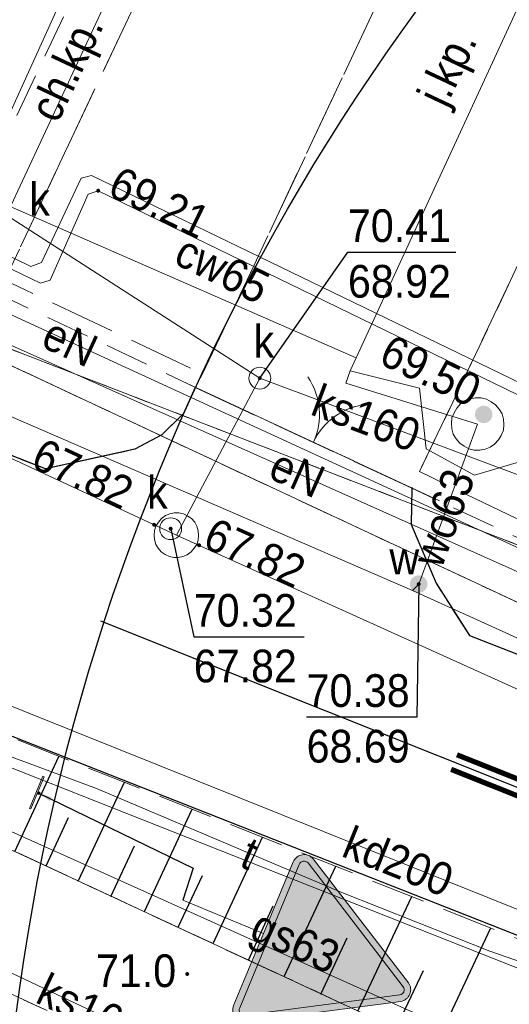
# Model space of a CAD drawing. Header units: feet. Extents: x 6524992 to 6539952, y 6047571 to 6067901.
# Tile 24 of 53: x 6531684 to 6531696, y 6048677 to 6048699. Entities that reach past the tile are written whole.
import ezdxf
from ezdxf.enums import TextEntityAlignment as Align

# ---------------------------------------------------------------- set-up
doc = ezdxf.new("R2010")
doc.units = ezdxf.units.FT
doc.header["$MEASUREMENT"] = 0
for name, pattern in [('1.5_0.5', [2, 1.5, -0.5]), ('218-500', [1, 0.5, -0.5]), ('219-500', [0]), ('ktok02-500', [0]), ('mz1.0_0.5', [1.5, 1, -0.5]), ('mz1.25_0.5', [1.75, 1.25, -0.5])]:
    doc.linetypes.add(name, pattern=pattern)
doc.layers.get('0').update_dxf_attribs({"linetype": 'CONTINUOUS', "lineweight": 18})
doc.layers.add('000 Inne (niezydentyfikowane)', color=7, linetype='CONTINUOUS')
for name, color, linetype, transparency in [('217-Granica konturu klasyfikcyjnego', 7, 'CONTINUOUS', 0.5), ('218-Granica użytku', 7, 'CONTINUOUS', 0.5), ('219-Linia granicy', 7, 'CONTINUOUS', 0.5), ('brama (linia)', 7, 'CONTINUOUS', 0.5), ('brama (linia) - symbol', 7, 'CONTINUOUS', 0.5), ('chodnik (powierzchnia)', 7, 'CONTINUOUS', 0.5), ('chodnik (powierzchnia)-Atr17', 7, 'CONTINUOUS', 0.5), ('jezdnia (powierzchnia)', 7, 'CONTINUOUS', 0.5), ('jezdnia (powierzchnia)-Atr17', 7, 'CONTINUOUS', 0.5), ('krawężnik (linia)', 7, 'CONTINUOUS', 0.5), ('plac (powierzchnia)', 7, 'CONTINUOUS', 0.5), ('przewód ciepłowniczy (linia)', 7, 'CONTINUOUS', 0.5), ('przewód ciepłowniczy (linia)-Atr1', 7, 'CONTINUOUS', 0.5), ('przewód elektroenergetyczny (linia)', 7, 'CONTINUOUS', 0.5), ('przewód elektroenergetyczny (linia)-Atr1', 7, 'CONTINUOUS', 0.5), ('przewód gazowy (linia)', 7, 'CONTINUOUS', 0.5), ('przewód gazowy (linia)-Atr1', 7, 'CONTINUOUS', 0.5), ('przewód kanalizacyjny (linia)', 7, 'CONTINUOUS', 0.5), ('przewód kanalizacyjny (linia)-Atr1', 7, 'CONTINUOUS', 0.5), ('przewód telekomunikacyjny (linia)', 7, 'CONTINUOUS', 0.5), ('przewód telekomunikacyjny (linia)-Atr1', 7, 'CONTINUOUS', 0.5), ('przewód wodociągowy (linia)', 7, 'CONTINUOUS', 0.5), ('przewód wodociągowy (linia)-Atr1', 7, 'CONTINUOUS', 0.5), ('punkt o określonej wysokości (sieć ciepłownicza)', 7, 'CONTINUOUS', 0.5), ('punkt o określonej wysokości (sieć ciepłownicza)-Atr2', 7, 'CONTINUOUS', 0.5), ('punkt o określonej wysokości (sieć kanalizacyjna)', 7, 'CONTINUOUS', 0.5), ('punkt o określonej wysokości (sieć kanalizacyjna)-Atr2', 7, 'CONTINUOUS', 0.5), ('punkt o określonej wysokości (sieć kanalizacyjna)-Atr3', 7, 'CONTINUOUS', 0.5), ('punkt o określonej wysokości (sieć wodociągowa)', 7, 'CONTINUOUS', 0.5), ('punkt o określonej wysokości (sieć wodociągowa)-Atr2', 7, 'CONTINUOUS', 0.5), ('punkt o określonej wysokości (sieć wodociągowa)-Atr3', 7, 'CONTINUOUS', 0.5), ('punkt wysokościowy naturalny', 7, 'CONTINUOUS', 0.5), ('punkt wysokościowy naturalny-Atr2', 7, 'CONTINUOUS', 0.5), ('skarpa nieumocniona (powierzchnia)', 7, 'CONTINUOUS', 0.5), ('studzienka - przewód kanalizacyjny (powierzchnia)', 7, 'CONTINUOUS', 0.5), ('studzienka - przewód wodociągowy (powierzchnia)', 7, 'CONTINUOUS', 0.5), ('studzienka okrągła - przewód kanalizacyjny (punkt)', 7, 'CONTINUOUS', 0.5), ('studzienka okrągła - przewód kanalizacyjny (punkt)-Atr17', 7, 'CONTINUOUS', 0.5), ('zasuwa - siec wodociągowa (punkt)', 7, 'CONTINUOUS', 0.5), ('zasuwa - siec wodociągowa (punkt)-Atr17', 7, 'CONTINUOUS', 0.5)]:
    doc.layers.add(name, color=color, linetype=linetype, transparency=transparency)
doc.layers.add('_Robocza', color=1, linetype='CONTINUOUS', lineweight=30, plot=False)
doc.layers.add('BDZ_ObiektZwiazanyZKomunikacja', color=7, linetype='CONTINUOUS', lineweight=18, transparency=0.5)
for name, color, linetype, lineweight in [('gaPionowe', 7, 'CONTINUOUS', 13), ('gaPoziome', 7, 'CONTINUOUS', 13), ('zzz.gaHSDomyslna', 7, 'CONTINUOUS', 30), ('zzz.gaVSDodTekst', 7, 'CONTINUOUS', 30), ('zzz.gaVSDomyslna', 7, 'CONTINUOUS', 30), ('zzz.gaVSNazwa', 7, 'CONTINUOUS', 30), ('zzz.gaVSStan', 7, 'CONTINUOUS', 30), ('zzz.gaVSWielkość', 7, 'CONTINUOUS', 30)]:
    doc.layers.add(name, color=color, linetype=linetype, lineweight=lineweight)
doc.styles.add('GA-ATR-TEXT', font='arial.ttf', dxfattribs={"width": 0.9})
doc.styles.get("Standard").update_dxf_attribs({"font": 'arial.ttf'})
doc.dimstyles.new('GA-LEADER', dxfattribs={"dimtxt": 1, "dimasz": 1, "dimexe": 1, "dimexo": 1, "dimgap": 1, "dimtad": 1, "dimtxsty": 'Standard', "dimcen": 1, "dimadec": 0, "dimazin": 0, "dimtfac": 1, "dimtmove": 0, "dimatfit": 3, "dimfxl": 1, "dimarcsym": 0})

# ---------------------------------------------------------------- blocks, each defined once
blk = doc.blocks.new('OK02')
at = {"color": 0, "linetype": 'Continuous', "lineweight": 0}
for centre, start, end in [((-1.5, 0), 0, 60), ((1.5, 0), 120, 180)]:
    blk.add_arc(centre, 1.5, start, end, dxfattribs=at)
blk = doc.blocks.new('US15')
at = {"color": 0, "linetype": 'Continuous', "lineweight": 13}
blk.add_circle((0, 0), 0.25, dxfattribs=at)
blk = doc.blocks.new('PW01')
at = {"linetype": 'Continuous', "lineweight": 13}
h = blk.add_hatch(color=0, dxfattribs=at)
edge = h.paths.add_edge_path()
edge.add_arc((0, 0), 0.045, 0, 360)
blk = doc.blocks.new('US25')
at = {"linetype": 'Continuous', "lineweight": 0}
h = blk.add_hatch(color=0, dxfattribs=at)
edge = h.paths.add_edge_path()
edge.add_arc((0, 0), 0.2, 0, 360)
blk = doc.blocks.new('KTOK02_500')
at = {"color": 0, "linetype": 'Continuous', "lineweight": 13}
for centre, start, end in [((-3, 0), 0, 60.0184), ((3, 0), 119.9816, 180)]:
    blk.add_arc(centre, 3, start, end, dxfattribs=at)
blk = doc.blocks.new('gaHSPos')
at = {"color": 0, "linetype": 'Continuous', "lineweight": 0}
blk.add_point((0, 0), dxfattribs=at)
blk = doc.blocks.new('*U118')
at = {"layer": 'zzz.gaHSDomyslna', "color": 251}
for points in [[(13.498, -7.945, 0.12, 0.12, 0.163632), (7.411, -2.768, 0.12, 0.12, 0), (0.067, 0.167, 0.12, 0.12, 0)], [(13.19, -8.13, 0.12, 0.12, 0.163632), (7.277, -3.103, 0.12, 0.12, 0), (-0.067, -0.167, 0.12, 0.12, 0)]]:
    blk.add_lwpolyline(points, format="xyseb", dxfattribs=at)
at = {"color": 251}
for p in [(0, 0), (13.344, -8.037)]:
    blk.add_blockref('gaHSPos', p, dxfattribs=at)
blk = doc.blocks.new('gaVSPos')
blk.add_point((0, 0))
blk = doc.blocks.new('gaVSTVcolumn0')
at = {"color": 0, "linetype": 'ByBlock', "lineweight": -2}
for p, q in [((-400, -30), (400, -30)), ((-400, -60), (-400, -30)), ((400, -60), (-400, -60)), ((400, -30), (400, -60))]:
    blk.add_line(p, q, dxfattribs=at)
blk.add_circle((0, 0), 30, dxfattribs=at)
blk = doc.blocks.new('gaVScolumn0')
at = {"color": 0, "linetype": 'ByBlock', "lineweight": -2}
blk.add_line((0, 0), (0, 400), dxfattribs=at)
at = {"layer": 'zzz.gaVSDomyslna', "color": 7, "style": 'GA-ATR-TEXT'}
blk.add_attdef('X2', text='', height=150, dxfattribs=at).set_placement((-50, 0), align=Align.BOTTOM_RIGHT)
blk = doc.blocks.new('*U201')
at = {"layer": 'zzz.gaVSDomyslna', "lineweight": 0}
h = blk.add_hatch(color=10, dxfattribs=at)
h.paths.add_polyline_path([(0, 725.9, 0.262759), (-45.8, 700.1), (-404.2, 79.4, 0.565749), (-356.5, 0), (0, 0), (356.5, 0, 0.565749), (404.2, 79.4), (45.8, 700.1, 0.262759)])
h.paths.add_polyline_path([(20, 684.8), (377.9, 64.9, -0.559995), (356.5, 30), (0, 30), (-356.5, 30, -0.559995), (-377.9, 64.9), (-20, 684.8, -0.260216), (0, 695.9, -0.260216)], flags=16)
at = {"layer": 'zzz.gaVSDomyslna', "color": 10, "lineweight": 0}
for points in [[(45.8, 700.1), (404.2, 79.4, -0.565749), (356.5, 0), (0, 0), (-356.5, 0, -0.565749), (-404.2, 79.4), (-45.8, 700.1, -0.262759), (0, 725.9, -0.262759)], [(20, 684.8), (377.9, 64.9, -0.559995), (356.5, 30), (0, 30), (-356.5, 30, -0.559995), (-377.9, 64.9), (-20, 684.8, -0.260216), (0, 695.9, -0.260216)]]:
    blk.add_lwpolyline(points, format="xyb", close=True, dxfattribs=at)
blk = doc.blocks.new('*U202')
at = {"layer": 'zzz.gaVSDomyslna', "lineweight": 0}
h = blk.add_hatch(color=50, dxfattribs=at)
edge = h.paths.add_edge_path()
edge.add_line((0, 30), (356.5, 30))
edge.add_arc((356.5, 54), 24, 270.0001, 386.9946)
edge.add_line((377.9, 64.9), (20.3, 684.2))
edge.add_arc((0, 672.5), 23.5, 30.0026, 148.2815)
edge.add_line((-20, 684.8), (-377.9, 64.9))
edge.add_arc((-356.5, 54), 24, 153.0055, 270.0001)
edge.add_line((-356.5, 30), (0, 30))
blk = doc.blocks.new('*U203')
at = {"layer": 'zzz.gaVSDomyslna', "linetype": 'Continuous', "lineweight": 0, "true_color": 0x000000}
h = blk.add_hatch(color=18, dxfattribs=at)
edge = h.paths.add_edge_path()
edge.add_arc((60, 472.5), 30, 0, 360.0002689)
h.paths.add_polyline_path([(-360, 45), (-281.25, 112.5), (-202.5, 45)])
h.paths.add_polyline_path([(258.75, 191.25), (157.5, 45), (360, 45)])
h.paths.add_polyline_path([(216.118, 165.789), (141.513, 208.421), (125.376, 182.601), (45, 227.813), (45, 433.125), (0, 461.25), (-136.849, 432.74), (-163.77, 345.246), (-180, 354.375), (-190.457, 343.047), (-176.355, 335.115), (-180, 331.875), (-147.913, 313.826), (-145.705, 317.874), (-135.48, 312.122), (-180, 45), (-90, 45), (-135, 90), (-90, 254.158), (-45, 180), (-45, 45), (45, 45), (0, 90), (0, 180), (-41.0105, 258.983), (11.25, 229.587), (11.25, 224.297), (45, 205.313), (45, 210.602), (117.417, 169.868), (103.026, 146.842), (177.632, 104.211)])
h.paths.add_polyline_path([(11.25, 246.797), (11.25, 360), (-60.3947, 296.316), (-53.6333, 283.294)], flags=16)
h.paths.add_polyline_path([(-98.1818, 405), (-51.9231, 405), (-126.456, 324.256), (-138.522, 331.043)], flags=16)
blk = doc.blocks.new('*U205')
at = {"layer": 'zzz.gaVSDomyslna', "color": 10}
blk.add_blockref('*U201', (0, 0), dxfattribs=at)
at = {"layer": 'zzz.gaVSDomyslna', "color": 50}
blk.add_blockref('*U202', (0, 0), dxfattribs=at)
at = {"layer": 'zzz.gaVSDomyslna', "color": 18, "true_color": 0x000000}
blk.add_blockref('*U203', (0, 0), dxfattribs=at)
blk = doc.blocks.new('*U200')
at = {"layer": 'zzz.gaVSDomyslna'}
blk.add_blockref('*U205', (0, 0), dxfattribs=at)
at = {"layer": 'zzz.gaVSDodTekst', "flags": 1}
blk.add_attdef('Addtext', text='', height=1, dxfattribs=at).set_placement((0, 0), align=Align.MIDDLE_LEFT)
at = {"layer": 'zzz.gaVSDomyslna', "flags": 1}
for tag in ['Width', 'Height', 'Position', 'Route', 'ItemNo']:
    blk.add_attdef(tag, text='', height=1, dxfattribs=at).set_placement((0, 0), align=Align.MIDDLE_LEFT)
at = {"layer": 'zzz.gaVSNazwa', "style": 'GA-ATR-TEXT'}
blk.add_attdef('Name', text='', height=150, dxfattribs=at).set_placement((510.5, 438), align=Align.MIDDLE_LEFT)
at = {"layer": 'zzz.gaVSStan', "style": 'GA-ATR-TEXT'}
blk.add_attdef('State', text='', height=150, dxfattribs=at).set_placement((510.5, 183), align=Align.MIDDLE_LEFT)
at = {"layer": 'zzz.gaVSWielkość', "flags": 1}
blk.add_attdef('Size', text='', height=1, dxfattribs=at).set_placement((0, 0), align=Align.MIDDLE_LEFT)

msp = doc.modelspace()

# ---------------------------------------------------------------- linework, layer by layer
at = {"layer": '000 Inne (niezydentyfikowane)', "color": 7, "linetype": 'Continuous', "lineweight": 25, "flags": 128}
for points in [[(6531684.25, 6048680.23), (6531685.26, 6048682.41)], [(6531685.7, 6048679.55), (6531686.76, 6048681.82)], [(6531687.22, 6048678.85), (6531688.31, 6048681.2)], [(6531684.97, 6048679.9), (6531685.48, 6048681.01)], [(6531686.45, 6048679.2), (6531686.99, 6048680.36)], [(6531688.79, 6048678.12), (6531689.92, 6048680.56)], [(6531687.99, 6048678.49), (6531688.55, 6048679.68)], [(6531690.42, 6048677.36), (6531691.6, 6048679.89)], [(6531692.11, 6048676.57), (6531693.34, 6048679.2)], [(6531689.6, 6048677.74), (6531690.17, 6048678.98)], [(6531693.87, 6048675.74), (6531695.15, 6048678.48)], [(6531691.26, 6048676.96), (6531691.86, 6048678.25)], [(6531692.98, 6048676.16), (6531693.61, 6048677.5)]]:
    msp.add_lwpolyline(points, dxfattribs=at)
at = {"layer": '217-Granica konturu klasyfikcyjnego', "color": 3, "linetype": '1.5_0.5', "lineweight": 18, "flags": 128}
msp.add_lwpolyline([(6531699.41, 6048669.87), (6531644.64, 6048695.35)], dxfattribs=at)
at = {"layer": '218-Granica użytku', "color": 3, "linetype": '218-500', "lineweight": 18, "flags": 128}
for points in [[(6531699.64, 6048673.07), (6531627.6, 6048706.58)], [(6531627.6, 6048706.58), (6531699.64, 6048673.07)], [(6531699.41, 6048669.87), (6531644.64, 6048695.35)], [(6531644.64, 6048695.35), (6531699.41, 6048669.87)], [(6531679.55, 6048693.53), (6531713.39, 6048680.44)], [(6531710.29, 6048679.14), (6531679.55, 6048693.53)], [(6531679.55, 6048693.53), (6531710.29, 6048679.14)], [(6531713.39, 6048680.44), (6531679.55, 6048693.53)]]:
    msp.add_lwpolyline(points, dxfattribs=at)
at = {"layer": '219-Linia granicy', "color": 3, "linetype": '219-500', "lineweight": 18, "flags": 128}
for points in [[(6531615.02, 6048712.44), (6531699.64, 6048673.07)], [(6531679.55, 6048693.53), (6531713.39, 6048680.44)], [(6531710.29, 6048679.14), (6531679.55, 6048693.53)]]:
    msp.add_lwpolyline(points, dxfattribs=at)
at = {"layer": '_Robocza'}
msp.add_lwpolyline([(6531686.213, 6048685.515), (6531701.654, 6048679.343, -0.164967), (6531707.687, 6048674.186, -0.065773)], format="xyb", dxfattribs=at)
msp.add_circle((6531733.871, 6048670.068), 50, dxfattribs=at)
at = {"layer": 'BDZ_ObiektZwiazanyZKomunikacja', "color": 0, "linetype": 'Continuous', "lineweight": 18, "flags": 128}
msp.add_lwpolyline([(6531688.2, 6048690.96), (6531693.98, 6048688.27)], dxfattribs=at)
at = {"layer": 'brama (linia)', "color": 7, "linetype": 'ktok02-500', "lineweight": 18, "flags": 128}
msp.add_lwpolyline([(6531688.2, 6048690.96), (6531693.98, 6048688.27)], dxfattribs=at)
at = {"layer": 'chodnik (powierzchnia)', "color": 7, "linetype": 'mz1.0_0.5', "lineweight": 18, "flags": 128}
for points in [[(6531705.98, 6048728.16), (6531700.23, 6048730.88), (6531698.03, 6048726.22), (6531696.51, 6048726.93), (6531695.04, 6048727.64), (6531694.31, 6048726.08), (6531695.78, 6048725.39), (6531697.27, 6048724.61), (6531695.89, 6048721.67), (6531694.36, 6048722.36), (6531692.89, 6048723.08), (6531692.15, 6048721.5), (6531693.63, 6048720.81), (6531695.15, 6048720.09), (6531688.9, 6048706.88), (6531687.38, 6048707.55), (6531685.91, 6048708.26), (6531685.17, 6048706.69), (6531686.64, 6048706), (6531688.14, 6048705.27), (6531686.76, 6048702.29), (6531685.22, 6048702.98), (6531683.75, 6048703.67), (6531683.01, 6048702.1), (6531684.48, 6048701.41), (6531685.99, 6048700.69), (6531682.61, 6048693.53), (6531683.86, 6048693.02), (6531684.02, 6048693.33), (6531692.92, 6048712.23), (6531697.44, 6048710.09), (6531698.02, 6048711.29), (6531693.49, 6048713.43), (6531700.4, 6048728.09), (6531704.94, 6048725.96)], [(6531642.82, 6048710.94), (6531642.78, 6048710.38), (6531642.98, 6048709.55), (6531643.57, 6048708.03), (6531680.06, 6048690.92), (6531684.95, 6048689), (6531687, 6048689.45), (6531687.62, 6048689.78), (6531688.11, 6048690.27), (6531688.39, 6048690.87), (6531683.86, 6048693.02), (6531682.61, 6048693.53), (6531682.87, 6048693.4), (6531682.35, 6048692.33), (6531648.46, 6048708.19)], [(6531693.34, 6048688.56), (6531693.33, 6048687.73), (6531693.9, 6048686.38), (6531694.66, 6048685.18), (6531712.18, 6048678.34), (6531716, 6048676.85), (6531718.98, 6048678.05), (6531699.1, 6048685.85), (6531697.89, 6048686.43)]]:
    msp.add_lwpolyline(points, close=True, dxfattribs=at)
at = {"layer": 'jezdnia (powierzchnia)', "color": 7, "linetype": '1.5_0.5', "lineweight": 18, "flags": 128}
for points in [[(6531712.18, 6048678.34), (6531694.66, 6048685.18), (6531693.9, 6048686.38), (6531693.33, 6048687.73), (6531693.35, 6048688.56), (6531688.38, 6048690.87), (6531688.11, 6048690.27), (6531687.62, 6048689.78), (6531687, 6048689.45), (6531684.95, 6048689), (6531680.06, 6048690.92), (6531643.57, 6048708.03), (6531642.98, 6048709.55), (6531642.78, 6048710.38), (6531642.82, 6048710.94), (6531637.65, 6048713.29), (6531637.2, 6048712.84), (6531636.53, 6048712.58), (6531634.7, 6048712.2), (6531615.15, 6048721.33), (6531593.72, 6048731.37), (6531592.74, 6048733.31), (6531592.65, 6048733.8), (6531592.69, 6048734.36), (6531587.6, 6048736.77), (6531587.16, 6048736.36), (6531586.76, 6048736.13), (6531584.8, 6048735.55), (6531565.67, 6048744.55), (6531563.92, 6048738.49), (6531585.82, 6048728.44), (6531613.07, 6048715.65), (6531636.71, 6048704.62), (6531677.48, 6048685.51), (6531700.11, 6048676.59), (6531700.37, 6048676.4), (6531700.61, 6048676.18), (6531700.83, 6048675.94), (6531701.01, 6048675.67), (6531701.16, 6048675.39), (6531701.28, 6048675.09), (6531701.37, 6048674.77), (6531701.42, 6048674.45), (6531701.43, 6048674.13), (6531701.41, 6048673.81), (6531701.35, 6048673.49), (6531701.25, 6048673.18), (6531701.12, 6048672.88)], [(6531688.38, 6048690.87), (6531693.34, 6048688.56), (6531693.52, 6048688.94), (6531694.81, 6048691.64), (6531702.42, 6048707.76), (6531702.98, 6048708.96), (6531709.92, 6048723.63), (6531710.97, 6048725.82), (6531705.98, 6048728.16), (6531704.94, 6048725.96), (6531698.02, 6048711.29), (6531697.44, 6048710.09), (6531689.73, 6048693.67), (6531688.55, 6048691.18)]]:
    msp.add_lwpolyline(points, close=True, dxfattribs=at)
at = {"layer": 'krawężnik (linia)', "color": 7, "linetype": 'Continuous', "lineweight": 25, "flags": 128}
for points in [[(6531701.12, 6048672.88), (6531701.25, 6048673.18), (6531701.35, 6048673.49), (6531701.41, 6048673.81), (6531701.43, 6048674.13), (6531701.42, 6048674.45), (6531701.37, 6048674.77), (6531701.28, 6048675.09), (6531701.16, 6048675.39), (6531701.01, 6048675.67), (6531700.83, 6048675.94), (6531700.61, 6048676.18), (6531700.37, 6048676.4), (6531700.11, 6048676.59), (6531677.48, 6048685.51), (6531636.71, 6048704.62), (6531613.07, 6048715.65), (6531585.82, 6048728.44), (6531563.92, 6048738.49)], [(6531688.38, 6048690.87), (6531688.11, 6048690.27), (6531687.62, 6048689.78), (6531687, 6048689.45), (6531684.95, 6048689), (6531680.06, 6048690.92), (6531643.57, 6048708.03), (6531642.98, 6048709.55), (6531642.78, 6048710.38), (6531642.82, 6048710.94)], [(6531693.34, 6048688.56), (6531693.33, 6048687.73), (6531693.9, 6048686.38), (6531694.66, 6048685.18), (6531712.18, 6048678.34), (6531716, 6048676.85)]]:
    msp.add_lwpolyline(points, dxfattribs=at)
at = {"layer": 'plac (powierzchnia)', "color": 7, "linetype": '1.5_0.5', "lineweight": 18, "flags": 128}
for points in [[(6531688.55, 6048691.18), (6531689.73, 6048693.67), (6531697.44, 6048710.09), (6531692.92, 6048712.23), (6531684.02, 6048693.33)], [(6531702.42, 6048707.76), (6531694.81, 6048691.64), (6531693.52, 6048688.94), (6531698.03, 6048686.75), (6531706.95, 6048705.63)]]:
    msp.add_lwpolyline(points, close=True, dxfattribs=at)
at = {"layer": 'przewód ciepłowniczy (linia)', "color": 212, "linetype": 'Continuous', "lineweight": 18, "flags": 128}
for points in [[(6531696.1, 6048690.84), (6531686.01, 6048695.73), (6531685.77, 6048695.67), (6531684.86, 6048693.73), (6531684.62, 6048693.64), (6531680.44, 6048695.68)], [(6531695.77, 6048690.7), (6531686.16, 6048695.38), (6531685.93, 6048695.3), (6531685.06, 6048693.33), (6531684.84, 6048693.26), (6531680.11, 6048695.54)]]:
    msp.add_lwpolyline(points, dxfattribs=at)
at = {"layer": 'przewód elektroenergetyczny (linia)', "color": 1, "linetype": 'Continuous', "lineweight": 18, "flags": 128}
for points in [[(6531682.31, 6048693.2), (6531682.4, 6048693.34), (6531686.35, 6048702.05), (6531686.71, 6048702.83), (6531687.68, 6048705.01), (6531688.02, 6048705.75), (6531691.66, 6048713.65), (6531695.4, 6048721.55), (6531695.69, 6048722.21), (6531696.71, 6048724.47), (6531696.99, 6048725.17), (6531700.28, 6048732.29), (6531709.08, 6048728.23)], [(6531682.4, 6048693.34), (6531699.31, 6048685.56), (6531703.44, 6048693.9), (6531703.82, 6048694.74), (6531704.78, 6048696.79), (6531705.18, 6048697.63), (6531712.64, 6048713.34), (6531712.99, 6048714.12), (6531713.86, 6048716.18), (6531714.34, 6048717.11), (6531716.92, 6048715.85)], [(6531699.56, 6048657.52), (6531698.15, 6048657.87), (6531694.78, 6048667.18), (6531696.82, 6048668.55), (6531699.77, 6048669.86), (6531699.96, 6048673.96), (6531698.94, 6048675.18), (6531697.68, 6048676.8), (6531682.97, 6048682.62), (6531679.99, 6048684.12), (6531676.05, 6048685.98), (6531674.31, 6048686.07), (6531672.77, 6048686.56), (6531646.59, 6048698.77), (6531638.46, 6048702.55), (6531638.61, 6048703.49), (6531634.53, 6048705.4)], [(6531718.72, 6048679.35), (6531711.77, 6048679.82), (6531706.19, 6048682.72), (6531705.3, 6048682.38), (6531682.29, 6048692.67), (6531682.26, 6048692.84)]]:
    msp.add_lwpolyline(points, dxfattribs=at)
at = {"layer": 'przewód gazowy (linia)', "color": 40, "linetype": 'Continuous', "lineweight": 18, "flags": 128}
msp.add_lwpolyline([(6531693.6, 6048666.41), (6531699.52, 6048668.98), (6531699.99, 6048669.91), (6531700.24, 6048673.45), (6531676.54, 6048684.12), (6531654.05, 6048694.82), (6531633.59, 6048704.11), (6531628.6, 6048706.91), (6531609.25, 6048715.63), (6531581.75, 6048728.52), (6531561.05, 6048738.24), (6531546.04, 6048745.22), (6531545.19, 6048745.78), (6531544.37, 6048746.54), (6531542.97, 6048746.28), (6531536.93, 6048749.64), (6531527.6, 6048753.84)], dxfattribs=at)
at = {"layer": 'przewód kanalizacyjny (linia)', "color": 34, "linetype": 'Continuous', "lineweight": 18, "flags": 128}
for points in [[(6531709.58, 6048677.7), (6531687.95, 6048687.48), (6531638.12, 6048710.67), (6531587.8, 6048734.14), (6531565.8, 6048744.62)], [(6531689.86, 6048691.08), (6531684.06, 6048694.82), (6531686.16, 6048699.33), (6531689.62, 6048706.85), (6531695.09, 6048718.6), (6531699.24, 6048727.36), (6531697.17, 6048728.34)], [(6531600.06, 6048722.01), (6531601.44, 6048722.32), (6531637.39, 6048705.34), (6531679.79, 6048685.32), (6531699.97, 6048677.21)], [(6531687.95, 6048687.48), (6531689.86, 6048691.08), (6531699.28, 6048687.55), (6531701.33, 6048692.08), (6531704.98, 6048699.86), (6531710, 6048710.56), (6531714.51, 6048720.08), (6531716.64, 6048719.07)], [(6531637.55, 6048690.43), (6531642.92, 6048693.16), (6531646.45, 6048694.95), (6531668.56, 6048684.84), (6531697.52, 6048671.12), (6531705.22, 6048664.6)]]:
    msp.add_lwpolyline(points, dxfattribs=at)
at = {"layer": 'przewód telekomunikacyjny (linia)', "color": 30, "linetype": 'Continuous', "lineweight": 18, "flags": 128}
msp.add_lwpolyline([(6531703.63, 6048671.81), (6531702.16, 6048673.9), (6531700.32, 6048675.72), (6531698.62, 6048676.61), (6531696.6, 6048677.43), (6531695.13, 6048677.94), (6531691.74, 6048679.29), (6531686.12, 6048681.67), (6531681.04, 6048683.56), (6531680.05, 6048683.61), (6531678.95, 6048684.08), (6531677.48, 6048685.15), (6531677.22, 6048685.81), (6531676.52, 6048686.1), (6531659.81, 6048693.89), (6531645.04, 6048700.68), (6531632.95, 6048706.52)], dxfattribs=at)
at = {"layer": 'przewód wodociągowy (linia)', "color": 5, "linetype": 'Continuous', "lineweight": 18, "flags": 128}
for points in [[(6531716.44, 6048666.21), (6531712.39, 6048677.57), (6531693.36, 6048686.21), (6531683.01, 6048690.7), (6531650.39, 6048705.74), (6531644.49, 6048708.62), (6531620.57, 6048719.87), (6531598.57, 6048730.2), (6531596.79, 6048731.04), (6531593.97, 6048732.49), (6531565.91, 6048745.95)], [(6531694.85, 6048690.03), (6531691.83, 6048690.97), (6531691.93, 6048691.25), (6531692.07, 6048691.55), (6531700.19, 6048709.17), (6531700.4, 6048709.9)], [(6531692.07, 6048691.55), (6531678.03, 6048697.69), (6531678.41, 6048698.59)], [(6531691.93, 6048691.25), (6531693.52, 6048690.85), (6531693.67, 6048689.46), (6531694.78, 6048688.86), (6531696.35, 6048689.32), (6531705.28, 6048684.85), (6531705.67, 6048685.75)], [(6531693.36, 6048686.21), (6531693.5, 6048686.36), (6531694.85, 6048690.03)]]:
    msp.add_lwpolyline(points, dxfattribs=at)
at = {"layer": 'punkt o określonej wysokości (sieć kanalizacyjna)-Atr2', "color": 7, "flags": 128}
for points in [[(6531689.86, 6048691.08), (6531691.88, 6048693.97), (6531694.353, 6048693.97)], [(6531687.82, 6048687.63), (6531688.35, 6048685.15), (6531690.876, 6048685.15)]]:
    msp.add_lwpolyline(points, dxfattribs=at)
at = {"layer": 'punkt o określonej wysokości (sieć wodociągowa)-Atr2', "color": 7, "flags": 128}
msp.add_lwpolyline([(6531693.5, 6048686.36), (6531693.46, 6048683.31), (6531690.934, 6048683.31)], dxfattribs=at)
at = {"layer": 'skarpa nieumocniona (powierzchnia)', "color": 7, "linetype": 'mz1.25_0.5', "lineweight": 18, "flags": 128}
msp.add_lwpolyline([(6531700.11, 6048676.5), (6531677.48, 6048685.51), (6531645.88, 6048700.1), (6531611.96, 6048715.97), (6531563.92, 6048738.49), (6531561.99, 6048738.14), (6531611.06, 6048714.33), (6531645.16, 6048698.44), (6531673.42, 6048685.28), (6531699.46, 6048673.14), (6531700.99, 6048672.96), (6531701.14, 6048675.23)], close=True, dxfattribs=at)
at = {"layer": 'studzienka - przewód kanalizacyjny (powierzchnia)', "color": 34, "linetype": 'Continuous', "lineweight": 18, "flags": 128}
msp.add_lwpolyline([(6531688, 6048686.97), (6531687.89, 6048686.97), (6531687.79, 6048686.99), (6531687.69, 6048687.04), (6531687.6, 6048687.1), (6531687.53, 6048687.18), (6531687.48, 6048687.27), (6531687.45, 6048687.38), (6531687.44, 6048687.48), (6531687.45, 6048687.59), (6531687.48, 6048687.69), (6531687.54, 6048687.78), (6531687.61, 6048687.86), (6531687.7, 6048687.93), (6531687.8, 6048687.97), (6531687.9, 6048687.99), (6531688.01, 6048687.99), (6531688.11, 6048687.97), (6531688.21, 6048687.92), (6531688.3, 6048687.86), (6531688.37, 6048687.78), (6531688.42, 6048687.69), (6531688.45, 6048687.58), (6531688.46, 6048687.48), (6531688.45, 6048687.37), (6531688.42, 6048687.27), (6531688.36, 6048687.18), (6531688.29, 6048687.1), (6531688.2, 6048687.03), (6531688.1, 6048686.99)], close=True, dxfattribs=at)
at = {"layer": 'studzienka - przewód wodociągowy (powierzchnia)', "color": 5, "linetype": 'Continuous', "lineweight": 18, "flags": 128}
msp.add_lwpolyline([(6531694.9, 6048689.43), (6531694.77, 6048689.43), (6531694.65, 6048689.46), (6531694.54, 6048689.52), (6531694.44, 6048689.59), (6531694.36, 6048689.69), (6531694.29, 6048689.8), (6531694.26, 6048689.92), (6531694.25, 6048690.04), (6531694.26, 6048690.17), (6531694.31, 6048690.29), (6531694.37, 6048690.39), (6531694.46, 6048690.49), (6531694.56, 6048690.56), (6531694.68, 6048690.61), (6531694.8, 6048690.63), (6531694.93, 6048690.63), (6531695.05, 6048690.6), (6531695.16, 6048690.54), (6531695.26, 6048690.47), (6531695.34, 6048690.37), (6531695.41, 6048690.26), (6531695.44, 6048690.14), (6531695.45, 6048690.02), (6531695.44, 6048689.89), (6531695.39, 6048689.77), (6531695.33, 6048689.67), (6531695.24, 6048689.57), (6531695.14, 6048689.5), (6531695.02, 6048689.45)], close=True, dxfattribs=at)

# ---------------------------------------------------------------- block references
at = {"layer": 'BDZ_ObiektZwiazanyZKomunikacja', "color": 0, "linetype": 'Continuous', "xscale": 0.5, "yscale": 0.5, "zscale": 0.5, "rotation": 335.04}
msp.add_blockref('KTOK02_500', (6531691.09, 6048689.615), dxfattribs=at)
at = {"layer": 'brama (linia) - symbol', "color": 7, "linetype": 'Continuous', "lineweight": 18, "rotation": 335.043}
msp.add_blockref('OK02', (6531691.09, 6048689.615), dxfattribs=at)
at = {"layer": 'gaPionowe', "rotation": 247.4860562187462}
for name, p, xscale, yscale in [('gaVSTVcolumn0', (6531684.798, 6048681.563), 0.001, 0.001), ('gaVScolumn0', (6531688.096, 6048679.111), 0.005, 0.005)]:
    msp.add_blockref(name, p, dxfattribs=dict(at, xscale=xscale, yscale=yscale))
msp.add_blockref('gaVSPos', (6531684.798, 6048681.563), dxfattribs=at)
at = {"layer": 'gaPionowe', "xscale": 0.005, "yscale": 0.005, "rotation": 247.4858457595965}
msp.add_blockref('*U200', (6531689.944, 6048678.345), dxfattribs=at).add_auto_attribs({'Name': 'A-14', 'State': 'tymczas'})
at = {"layer": 'gaPoziome'}
msp.add_blockref('*U118', (6531694.31, 6048682.279), dxfattribs=at)
at = {"layer": 'punkt o określonej wysokości (sieć ciepłownicza)', "color": 212, "linetype": 'Continuous', "lineweight": 13}
msp.add_blockref('PW01', (6531686.16, 6048695.38), dxfattribs=at)
at = {"layer": 'punkt o określonej wysokości (sieć kanalizacyjna)', "color": 34, "linetype": 'Continuous', "lineweight": 13}
for p in [(6531689.86, 6048691.08), (6531687.44, 6048687.72), (6531687.82, 6048687.63), (6531688.47, 6048687.25)]:
    msp.add_blockref('PW01', p, dxfattribs=at)
at = {"layer": 'punkt o określonej wysokości (sieć wodociągowa)', "color": 5, "linetype": 'Continuous', "lineweight": 13}
msp.add_blockref('PW01', (6531693.5, 6048686.36), dxfattribs=at)
at = {"layer": 'punkt wysokościowy naturalny', "color": 7, "linetype": 'Continuous', "lineweight": 13}
msp.add_blockref('PW01', (6531688.2, 6048677.42), dxfattribs=at)
at = {"layer": 'studzienka okrągła - przewód kanalizacyjny (punkt)', "color": 34, "linetype": 'Continuous', "lineweight": 18}
for p in [(6531689.86, 6048691.08), (6531687.82, 6048687.63)]:
    msp.add_blockref('US15', p, dxfattribs=at)
at = {"layer": 'zasuwa - siec wodociągowa (punkt)', "color": 7, "linetype": 'Continuous', "lineweight": 13}
for p in [(6531694.99, 6048690.25), (6531693.5, 6048686.36)]:
    msp.add_blockref('US25', p, dxfattribs=at)

# ---------------------------------------------------------------- texts
at = {"layer": 'chodnik (powierzchnia)-Atr17', "color": 7, "width": 0.9}
msp.add_text('ch.kp.', height=0.75, rotation=64.784, dxfattribs=at).set_placement((6531685.23, 6048696.9))
at = {"layer": 'jezdnia (powierzchnia)-Atr17', "color": 7, "width": 0.9}
msp.add_text('j.kp.', height=0.75, rotation=64.714, dxfattribs=at).set_placement((6531693.78, 6048697.42), align=Align.MIDDLE_LEFT)
at = {"layer": 'przewód ciepłowniczy (linia)-Atr1', "color": 212, "width": 0.9}
msp.add_text('cw65', height=0.75, rotation=334.034, dxfattribs=at).set_placement((6531688.18, 6048694.4), align=Align.TOP_LEFT)
at = {"layer": 'przewód elektroenergetyczny (linia)-Atr1', "color": 1, "width": 0.9}
for rotation, p in [(335.293, (6531684.97, 6048692.16)), (335.906, (6531690.17, 6048689.15))]:
    msp.add_text('eN', height=0.75, rotation=rotation, dxfattribs=at).set_placement(p, align=Align.MIDDLE_LEFT)
at = {"layer": 'przewód gazowy (linia)-Atr1', "color": 7, "width": 0.9}
msp.add_text('gs63', height=0.75, rotation=335.762, dxfattribs=at).set_placement((6531689.59, 6048678.25))
at = {"layer": 'przewód kanalizacyjny (linia)-Atr1', "color": 34, "width": 0.9}
for s, rotation, p in [('ks160', 339.457, (6531691.12, 6048690.61)), ('kd200', 338.106, (6531691.84, 6048680.48)), ('ks160', 334.65, (6531684.85, 6048677.12))]:
    msp.add_text(s, height=0.75, rotation=rotation, dxfattribs=at).set_placement(p, align=Align.MIDDLE_LEFT)
at = {"layer": 'przewód telekomunikacyjny (linia)-Atr1', "color": 30, "width": 0.9}
msp.add_text('t', height=0.75, rotation=337.048, dxfattribs=at).set_placement((6531689.51, 6048680.24), align=Align.MIDDLE_LEFT)
at = {"layer": 'przewód wodociągowy (linia)-Atr1', "color": 5, "width": 0.9}
msp.add_text('wo63', height=0.75, rotation=69.804, dxfattribs=at).set_placement((6531693.67, 6048686.82), align=Align.MIDDLE_LEFT)
at = {"layer": 'punkt o określonej wysokości (sieć ciepłownicza)-Atr2', "color": 212, "width": 0.9}
msp.add_text('69.21', height=0.75, rotation=334.034, dxfattribs=at).set_placement((6531686.34, 6048695.29))
msp.add_text('69.50', height=0.75, rotation=334.034, dxfattribs=at).set_placement((6531692.88, 6048692.11), align=Align.TOP_LEFT)
at = {"layer": 'punkt o określonej wysokości (sieć kanalizacyjna)-Atr2', "color": 34, "width": 0.9}
for s, p in [('70.41', (6531691.88, 6048693.978)), ('70.32', (6531688.35, 6048685.157))]:
    msp.add_text(s, height=0.75, dxfattribs=at).set_placement(p, align=Align.BOTTOM_LEFT)
at = {"layer": 'punkt o określonej wysokości (sieć kanalizacyjna)-Atr3', "color": 34, "width": 0.9}
for s, p in [('68.92', (6531691.88, 6048692.702)), ('67.82', (6531688.35, 6048683.882))]:
    msp.add_text(s, height=0.75, dxfattribs=at).set_placement(p, align=Align.BOTTOM_LEFT)
for rotation, p in [(335.043, (6531684.58, 6048689.05)), (335.67, (6531688.52, 6048687.22))]:
    msp.add_text('67.82', height=0.75, rotation=rotation, dxfattribs=at).set_placement(p)
at = {"layer": 'punkt o określonej wysokości (sieć wodociągowa)-Atr2', "color": 5, "width": 0.9}
msp.add_text('70.38', height=0.75, dxfattribs=at).set_placement((6531690.934, 6048683.318), align=Align.BOTTOM_LEFT)
at = {"layer": 'punkt o określonej wysokości (sieć wodociągowa)-Atr3', "color": 5, "width": 0.9}
msp.add_text('68.69', height=0.75, dxfattribs=at).set_placement((6531690.934, 6048682.043), align=Align.BOTTOM_LEFT)
at = {"layer": 'punkt wysokościowy naturalny-Atr2', "color": 7, "width": 0.9}
msp.add_text('71.0', height=0.75, dxfattribs=at).set_placement((6531686.11, 6048677.12))
at = {"layer": 'studzienka okrągła - przewód kanalizacyjny (punkt)-Atr17', "color": 34, "width": 0.9}
for p in [(6531684.58, 6048694.81), (6531689.72, 6048691.55), (6531687.28, 6048688.09)]:
    msp.add_text('k', height=0.75, dxfattribs=at).set_placement(p)
at = {"layer": 'zasuwa - siec wodociągowa (punkt)-Atr17', "color": 7, "width": 0.9}
msp.add_text('w', height=0.75, dxfattribs=at).set_placement((6531692.83, 6048686.58))

# ---------------------------------------------------------------- leaders
at = {"layer": 'gaPionowe'}
msp.add_leader([(6531684.798, 6048681.563), (6531688.334, 6048679.849), (6531688.096, 6048679.111)], dimstyle='GA-LEADER', override={"dimasz": 0.3}, dxfattribs=at)

doc.saveas('drawing.dxf')
